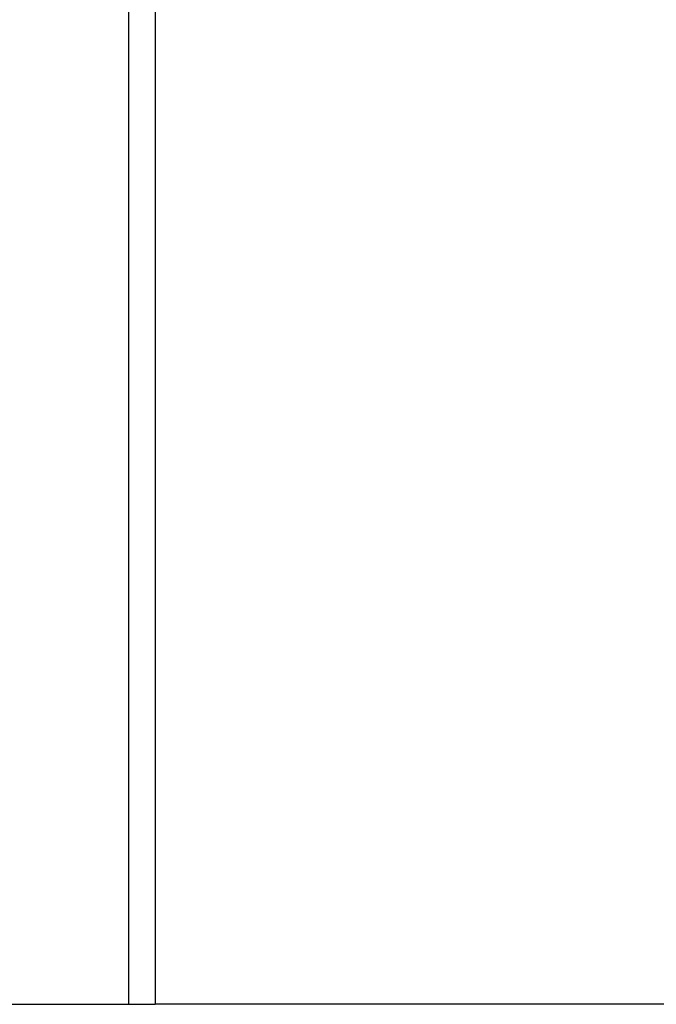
# Model space of a CAD drawing. Header units: millimetres. Extents: x 0 to 420, y 0 to 297.
# Tile 60 of 65: x 305.38 to 308.37, y 215.83 to 220.46. Entities that reach past the tile are written whole.
import ezdxf

# ---------------------------------------------------------------- set-up
doc = ezdxf.new("R2010")
doc.units = ezdxf.units.MM

msp = doc.modelspace()

# ---------------------------------------------------------------- linework, layer by layer
at = {"color": 7, "linetype": 'Continuous', "lineweight": 25}
for p, q in [((305.89066, 233.2057), (305.89066, 215.8307)), ((306.01566, 233.2057), (306.01566, 215.8307)), ((305.09816, 215.8307), (305.89066, 215.8307)), ((305.89066, 215.8307), (306.01566, 215.8307)), ((311.24066, 215.8307), (306.01566, 215.8307))]:
    msp.add_line(p, q, dxfattribs=at)

doc.saveas('drawing.dxf')
